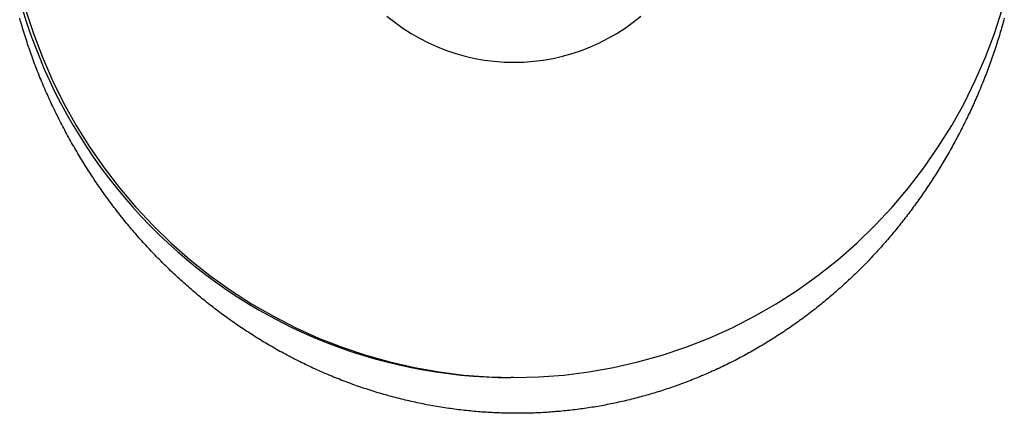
# Model space of a CAD drawing. Extents: x 637 to 3230, y 885 to 2745.
# Tile 141 of 151: x 3049 to 3077, y 2168 to 2179. Entities that reach past the tile are written whole.
import ezdxf

# ---------------------------------------------------------------- set-up
doc = ezdxf.new("R2010")
doc.units = 0
doc.layers.add('KF_GRAVIS_15_REAR', color=7, linetype='CONTINUOUS')

# ---------------------------------------------------------------- blocks, each defined once
blk = doc.blocks.new('KF_GRAVIS_15_REAR')
at = {"layer": 'KF_GRAVIS_15_REAR'}
blk.add_line((41.53205, -84.5), (41.44522, -84.5), dxfattribs=at)
for points in [[(41.6189, -85.5, 0), (41.565, -85.4999, 0), (41.5111, -85.4996, 0), (41.4571, -85.499, 0), (41.4031, -85.4982, 0), (41.3489, -85.4972, 0), (41.2948, -85.496, 0), (41.2406, -85.4946, 0), (41.1863, -85.4929, 0), (41.1319, -85.491, 0), (41.0776, -85.4889, 0), (41.0231, -85.4865, 0), (40.9686, -85.484, 0), (40.9141, -85.4812, 0), (40.8595, -85.4782, 0), (40.8049, -85.4749, 0), (40.7503, -85.4715, 0), (40.6956, -85.4678, 0), (40.6408, -85.4638, 0), (40.5861, -85.4597, 0), (40.5312, -85.4553, 0), (40.4764, -85.4507, 0), (40.4215, -85.4459, 0), (40.3666, -85.4408, 0), (40.3117, -85.4355, 0), (40.2567, -85.43, 0), (40.2017, -85.4242, 0), (40.1467, -85.4183, 0), (40.0917, -85.4121, 0), (40.0366, -85.4056, 0), (39.9815, -85.3989, 0), (39.9264, -85.392, 0), (39.8713, -85.3849, 0), (39.8162, -85.3775, 0), (39.761, -85.3699, 0), (39.7059, -85.3621, 0), (39.6507, -85.354, 0), (39.5955, -85.3457, 0), (39.5404, -85.3372, 0), (39.4852, -85.3284, 0), (39.43, -85.3194, 0), (39.3748, -85.3102, 0), (39.3196, -85.3007, 0), (39.2644, -85.291, 0), (39.2092, -85.2811, 0), (39.154, -85.2709, 0), (39.0989, -85.2605, 0), (39.0437, -85.2499, 0), (38.9885, -85.239, 0), (38.9334, -85.2278, 0), (38.8782, -85.2165, 0), (38.8231, -85.2049, 0), (38.768, -85.193, 0), (38.7129, -85.181, 0), (38.6579, -85.1687, 0), (38.6028, -85.1561, 0), (38.5478, -85.1433, 0), (38.4928, -85.1303, 0), (38.4378, -85.117, 0), (38.3828, -85.1035, 0), (38.3279, -85.0898, 0), (38.273, -85.0758, 0), (38.2181, -85.0616, 0), (38.1633, -85.0472, 0), (38.1085, -85.0325, 0), (38.0537, -85.0176, 0), (37.999, -85.0024, 0), (37.9443, -84.9871, 0), (37.8896, -84.9715, 0), (37.835, -84.9556, 0), (37.7805, -84.9396, 0), (37.7259, -84.9233, 0), (37.6715, -84.9067, 0), (37.617, -84.89, 0), (37.5626, -84.873, 0), (37.5083, -84.8558, 0), (37.454, -84.8383, 0), (37.3998, -84.8206, 0), (37.3456, -84.8027, 0), (37.2915, -84.7846, 0), (37.2374, -84.7662, 0), (37.1834, -84.7476, 0), (37.1294, -84.7288, 0), (37.0755, -84.7098, 0), (37.0217, -84.6905, 0), (36.9679, -84.671, 0), (36.9143, -84.6513, 0), (36.8606, -84.6314, 0), (36.8071, -84.6112, 0), (36.7536, -84.5908, 0), (36.7001, -84.5702, 0), (36.6468, -84.5494, 0), (36.5935, -84.5283, 0), (36.5403, -84.507, 0), (36.4872, -84.4855, 0), (36.4342, -84.4638, 0), (36.3812, -84.4419, 0), (36.3283, -84.4197, 0), (36.2755, -84.3973, 0), (36.2228, -84.3747, 0), (36.1702, -84.3519, 0), (36.1177, -84.3288, 0), (36.0652, -84.3056, 0), (36.0129, -84.2821, 0), (35.9606, -84.2584, 0), (35.9084, -84.2345, 0), (35.8563, -84.2104, 0), (35.8044, -84.186, 0), (35.7525, -84.1615, 0), (35.7007, -84.1367, 0), (35.649, -84.1117, 0), (35.5974, -84.0865, 0), (35.5458, -84.0611, 0), (35.4944, -84.0355, 0), (35.4431, -84.0096, 0), (35.3919, -83.9836, 0), (35.3408, -83.9573, 0), (35.2898, -83.9309, 0), (35.2389, -83.9042, 0), (35.1881, -83.8774, 0), (35.1375, -83.8503, 0), (35.0869, -83.823, 0), (35.0364, -83.7955, 0), (34.9861, -83.7679, 0), (34.9359, -83.74, 0), (34.8857, -83.7119, 0), (34.8357, -83.6836, 0), (34.7858, -83.6552, 0), (34.7361, -83.6265, 0), (34.6864, -83.5977, 0), (34.6369, -83.5686, 0), (34.5875, -83.5394, 0), (34.5382, -83.5099, 0), (34.489, -83.4803, 0), (34.44, -83.4505, 0), (34.3911, -83.4205, 0), (34.3423, -83.3903, 0), (34.2936, -83.3599, 0), (34.2451, -83.3294, 0), (34.1967, -83.2986, 0), (34.1484, -83.2677, 0), (34.1003, -83.2366, 0), (34.0523, -83.2053, 0), (34.0044, -83.1738, 0), (33.9567, -83.1422, 0), (33.9091, -83.1104, 0), (33.8616, -83.0784, 0), (33.8143, -83.0462, 0), (33.7671, -83.0138, 0), (33.7201, -82.9813, 0), (33.6732, -82.9486, 0), (33.6265, -82.9157, 0), (33.5799, -82.8827, 0), (33.5334, -82.8495, 0), (33.4872, -82.8161, 0), (33.441, -82.7825, 0), (33.395, -82.7488, 0), (33.3492, -82.7149, 0), (33.3035, -82.6809, 0), (33.2579, -82.6467, 0), (33.2126, -82.6123, 0), (33.1673, -82.5778, 0), (33.1223, -82.5431, 0), (33.0773, -82.5083, 0), (33.0326, -82.4733, 0), (32.988, -82.4381, 0), (32.9436, -82.4028, 0), (32.8993, -82.3673, 0), (32.8552, -82.3317, 0), (32.8112, -82.296, 0), (32.7674, -82.2601, 0), (32.7238, -82.224, 0), (32.6803, -82.1879, 0), (32.637, -82.1515, 0), (32.5939, -82.1151, 0), (32.5509, -82.0785, 0), (32.5082, -82.0417, 0), (32.4655, -82.0049, 0), (32.4231, -81.9679, 0), (32.3808, -81.9307, 0), (32.3387, -81.8935, 0), (32.2967, -81.8561, 0), (32.2549, -81.8186, 0), (32.2133, -81.7809, 0), (32.1719, -81.7432, 0), (32.1306, -81.7053, 0), (32.0896, -81.6673, 0), (32.0487, -81.6291, 0), (32.0079, -81.5909, 0), (31.9674, -81.5525, 0), (31.927, -81.5141, 0), (31.8868, -81.4755, 0), (31.8468, -81.4368, 0), (31.807, -81.398, 0), (31.7673, -81.3591, 0), (31.7279, -81.3201, 0), (31.6886, -81.281, 0), (31.6495, -81.2418, 0), (31.6106, -81.2024, 0), (31.5718, -81.163, 0), (31.5333, -81.1235, 0), (31.4949, -81.0839, 0), (31.4568, -81.0442, 0), (31.4188, -81.0044, 0), (31.381, -80.9645, 0), (31.3434, -80.9245, 0), (31.306, -80.8845, 0), (31.2687, -80.8443, 0), (31.2317, -80.8041, 0), (31.1949, -80.7638, 0), (31.1582, -80.7233, 0), (31.1216, -80.6827, 0), (31.0852, -80.6419, 0), (31.0488, -80.6009, 0), (31.0126, -80.5597, 0), (30.9764, -80.5183, 0), (30.9404, -80.4768, 0), (30.9045, -80.435, 0), (30.8687, -80.3931, 0), (30.833, -80.3509, 0), (30.7974, -80.3086, 0), (30.7619, -80.2661, 0), (30.7265, -80.2235, 0), (30.6913, -80.1806, 0), (30.6562, -80.1376, 0), (30.6212, -80.0944, 0), (30.5863, -80.0511, 0), (30.5515, -80.0075, 0), (30.5169, -79.9638, 0), (30.4823, -79.9199, 0), (30.4479, -79.8758, 0), (30.4137, -79.8316, 0), (30.3795, -79.7872, 0), (30.3455, -79.7426, 0), (30.3116, -79.6979, 0), (30.2778, -79.653, 0), (30.2442, -79.6079, 0), (30.2107, -79.5627, 0), (30.1773, -79.5173, 0), (30.144, -79.4717, 0), (30.1109, -79.426, 0), (30.0779, -79.3802, 0), (30.0451, -79.3341, 0), (30.0124, -79.2879, 0), (29.9798, -79.2416, 0), (29.9474, -79.1951, 0), (29.9151, -79.1484, 0), (29.8829, -79.1016, 0), (29.8509, -79.0547, 0), (29.819, -79.0076, 0), (29.7873, -78.9603, 0), (29.7557, -78.9129, 0), (29.7243, -78.8654, 0), (29.693, -78.8177, 0), (29.6618, -78.7698, 0), (29.6308, -78.7218, 0), (29.6, -78.6737, 0), (29.5693, -78.6254, 0), (29.5388, -78.577, 0), (29.5084, -78.5285, 0), (29.4781, -78.4798, 0), (29.448, -78.431, 0), (29.4181, -78.382, 0), (29.3883, -78.3329, 0), (29.3587, -78.2837, 0), (29.3293, -78.2343, 0), (29.3, -78.1848, 0), (29.2708, -78.1352, 0), (29.2418, -78.0854, 0), (29.213, -78.0355, 0), (29.1844, -77.9855, 0), (29.1559, -77.9354, 0), (29.1276, -77.8851, 0), (29.0994, -77.8347, 0), (29.0714, -77.7842, 0), (29.0436, -77.7336, 0), (29.0159, -77.6828, 0), (28.9885, -77.6319, 0), (28.9612, -77.581, 0), (28.934, -77.5298, 0), (28.9071, -77.4786, 0), (28.8803, -77.4273, 0), (28.8537, -77.3758, 0), (28.8272, -77.3242, 0), (28.801, -77.2726, 0), (28.7749, -77.2208, 0), (28.749, -77.1688, 0), (28.7233, -77.1168, 0), (28.6977, -77.0647, 0), (28.6724, -77.0125, 0), (28.6472, -76.9601, 0), (28.6222, -76.9077, 0), (28.5974, -76.8552, 0), (28.5728, -76.8025, 0), (28.5484, -76.7498, 0), (28.5241, -76.6969, 0), (28.5001, -76.644, 0), (28.4762, -76.5909, 0), (28.4525, -76.5378, 0), (28.4291, -76.4846, 0), (28.4058, -76.4312, 0), (28.3827, -76.3778, 0), (28.3598, -76.3243, 0), (28.3371, -76.2707, 0), (28.3146, -76.217, 0), (28.2923, -76.1632, 0), (28.2702, -76.1093, 0), (28.2483, -76.0553, 0), (28.2266, -76.0013, 0), (28.2051, -75.9471, 0), (28.1838, -75.8929, 0), (28.1627, -75.8386, 0), (28.1419, -75.7842, 0), (28.1212, -75.7298, 0), (28.1007, -75.6752, 0), (28.0805, -75.6206, 0), (28.0604, -75.5659, 0), (28.0406, -75.5111, 0), (28.0209, -75.4563, 0), (28.0015, -75.4013, 0), (27.9823, -75.3464, 0), (27.9632, -75.2913, 0), (27.9444, -75.2362, 0), (27.9258, -75.181, 0), (27.9074, -75.1257, 0), (27.8892, -75.0704, 0), (27.8712, -75.015, 0), (27.8534, -74.9596, 0), (27.8359, -74.9041, 0), (27.8185, -74.8485, 0), (27.8013, -74.7929, 0), (27.7843, -74.7373, 0), (27.7676, -74.6816, 0), (27.751, -74.6258, 0), (27.7347, -74.57, 0), (27.7185, -74.5141, 0), (27.7026, -74.4582, 0)], [(55.252, -74.4549, 0), (55.2373, -74.5087, 0), (55.2224, -74.5625, 0), (55.2073, -74.6163, 0), (55.1921, -74.67, 0), (55.1766, -74.7236, 0), (55.161, -74.7773, 0), (55.1452, -74.8308, 0), (55.1292, -74.8843, 0), (55.113, -74.9378, 0), (55.0966, -74.9912, 0), (55.0801, -75.0446, 0), (55.0634, -75.0978, 0), (55.0464, -75.1511, 0), (55.0293, -75.2043, 0), (55.0121, -75.2574, 0), (54.9946, -75.3104, 0), (54.9769, -75.3634, 0), (54.9591, -75.4164, 0), (54.9411, -75.4692, 0), (54.9229, -75.522, 0), (54.9045, -75.5748, 0), (54.8859, -75.6274, 0), (54.8672, -75.68, 0), (54.8482, -75.7325, 0), (54.8291, -75.785, 0), (54.8098, -75.8374, 0), (54.7903, -75.8896, 0), (54.7706, -75.9419, 0), (54.7507, -75.994, 0), (54.7307, -76.0461, 0), (54.7104, -76.098, 0), (54.69, -76.1499, 0), (54.6694, -76.2018, 0), (54.6487, -76.2535, 0), (54.6277, -76.3052, 0), (54.6066, -76.3567, 0), (54.5853, -76.4082, 0), (54.5638, -76.4596, 0), (54.5422, -76.5109, 0), (54.5204, -76.5621, 0), (54.4984, -76.6133, 0), (54.4762, -76.6643, 0), (54.4539, -76.7152, 0), (54.4313, -76.7661, 0), (54.4087, -76.8169, 0), (54.3858, -76.8675, 0), (54.3628, -76.9181, 0), (54.3396, -76.9686, 0), (54.3163, -77.019, 0), (54.2928, -77.0692, 0), (54.2691, -77.1194, 0), (54.2452, -77.1695, 0), (54.2212, -77.2195, 0), (54.1971, -77.2694, 0), (54.1727, -77.3191, 0), (54.1482, -77.3688, 0), (54.1236, -77.4184, 0), (54.0988, -77.4679, 0), (54.0738, -77.5172, 0), (54.0487, -77.5665, 0), (54.0234, -77.6156, 0), (53.998, -77.6646, 0), (53.9724, -77.7135, 0), (53.9467, -77.7623, 0), (53.9208, -77.811, 0), (53.8947, -77.8596, 0), (53.8685, -77.9081, 0), (53.8422, -77.9564, 0), (53.8157, -78.0047, 0), (53.789, -78.0528, 0), (53.7622, -78.1008, 0), (53.7353, -78.1486, 0), (53.7082, -78.1964, 0), (53.681, -78.244, 0), (53.6536, -78.2915, 0), (53.6261, -78.3389, 0), (53.5984, -78.3862, 0), (53.5706, -78.4333, 0), (53.5427, -78.4803, 0), (53.5146, -78.5272, 0), (53.4863, -78.574, 0), (53.458, -78.6206, 0), (53.4295, -78.6671, 0), (53.4008, -78.7135, 0), (53.3721, -78.7597, 0), (53.3432, -78.8058, 0), (53.3141, -78.8518, 0), (53.2849, -78.8976, 0), (53.2556, -78.9433, 0), (53.2262, -78.9889, 0), (53.1966, -79.0343, 0), (53.1669, -79.0796, 0), (53.137, -79.1247, 0), (53.1071, -79.1697, 0), (53.077, -79.2146, 0), (53.0468, -79.2593, 0), (53.0164, -79.3038, 0), (52.9859, -79.3483, 0), (52.9554, -79.3926, 0), (52.9246, -79.4367, 0), (52.8938, -79.4807, 0), (52.8628, -79.5245, 0), (52.8317, -79.5682, 0), (52.8005, -79.6117, 0), (52.7692, -79.6551, 0), (52.7378, -79.6984, 0), (52.7062, -79.7414, 0), (52.6745, -79.7844, 0), (52.6427, -79.8271, 0), (52.6108, -79.8697, 0), (52.5788, -79.9122, 0), (52.5466, -79.9545, 0), (52.5144, -79.9966, 0), (52.482, -80.0386, 0), (52.4496, -80.0804, 0), (52.417, -80.1221, 0), (52.3843, -80.1636, 0), (52.3515, -80.2049, 0), (52.3186, -80.246, 0), (52.2855, -80.287, 0), (52.2524, -80.3279, 0), (52.2192, -80.3685, 0), (52.1858, -80.409, 0), (52.1524, -80.4493, 0), (52.1189, -80.4895, 0), (52.0852, -80.5295, 0), (52.0515, -80.5693, 0), (52.0176, -80.6089, 0), (51.9837, -80.6484, 0), (51.9496, -80.6876, 0), (51.9155, -80.7267, 0), (51.8813, -80.7657, 0), (51.8469, -80.8045, 0), (51.8123, -80.8432, 0), (51.7775, -80.8819, 0), (51.7426, -80.9205, 0), (51.7075, -80.959, 0), (51.6722, -80.9974, 0), (51.6368, -81.0357, 0), (51.6012, -81.074, 0), (51.5654, -81.1121, 0), (51.5294, -81.1502, 0), (51.4933, -81.1882, 0), (51.457, -81.2261, 0), (51.4205, -81.2639, 0), (51.3838, -81.3016, 0), (51.347, -81.3392, 0), (51.31, -81.3767, 0), (51.2729, -81.4142, 0), (51.2355, -81.4515, 0), (51.1981, -81.4887, 0), (51.1604, -81.5258, 0), (51.1226, -81.5628, 0), (51.0846, -81.5997, 0), (51.0464, -81.6365, 0), (51.0081, -81.6732, 0), (50.9697, -81.7098, 0), (50.931, -81.7463, 0), (50.8922, -81.7826, 0), (50.8532, -81.8189, 0), (50.8141, -81.855, 0), (50.7748, -81.891, 0), (50.7354, -81.9269, 0), (50.6958, -81.9627, 0), (50.656, -81.9983, 0), (50.6161, -82.0338, 0), (50.5761, -82.0692, 0), (50.5358, -82.1045, 0), (50.4954, -82.1397, 0), (50.4549, -82.1747, 0), (50.4142, -82.2096, 0), (50.3734, -82.2444, 0), (50.3324, -82.279, 0), (50.2912, -82.3135, 0), (50.2499, -82.3478, 0), (50.2084, -82.3821, 0), (50.1668, -82.4161, 0), (50.1251, -82.4501, 0), (50.0832, -82.4839, 0), (50.0411, -82.5176, 0), (49.9989, -82.5511, 0), (49.9566, -82.5844, 0), (49.9141, -82.6177, 0), (49.8714, -82.6507, 0), (49.8286, -82.6837, 0), (49.7857, -82.7164, 0), (49.7426, -82.7491, 0), (49.6994, -82.7815, 0), (49.656, -82.8138, 0), (49.6125, -82.846, 0), (49.5689, -82.878, 0), (49.5251, -82.9098, 0), (49.4812, -82.9415, 0), (49.4371, -82.9731, 0), (49.3929, -83.0044, 0), (49.3486, -83.0356, 0), (49.3041, -83.0667, 0), (49.2595, -83.0976, 0), (49.2148, -83.1283, 0), (49.1699, -83.1588, 0), (49.1249, -83.1892, 0), (49.0798, -83.2194, 0), (49.0345, -83.2495, 0), (48.9891, -83.2794, 0), (48.9436, -83.3091, 0), (48.898, -83.3386, 0), (48.8522, -83.368, 0), (48.8063, -83.3972, 0), (48.7603, -83.4262, 0), (48.7142, -83.4551, 0), (48.668, -83.4838, 0), (48.6216, -83.5123, 0), (48.5751, -83.5406, 0), (48.5285, -83.5688, 0), (48.4818, -83.5968, 0), (48.435, -83.6245, 0), (48.388, -83.6522, 0), (48.341, -83.6796, 0), (48.2938, -83.7068, 0), (48.2465, -83.7339, 0), (48.1991, -83.7608, 0), (48.1516, -83.7875, 0), (48.104, -83.814, 0), (48.0563, -83.8404, 0), (48.0084, -83.8665, 0), (47.9605, -83.8924, 0), (47.9125, -83.9182, 0), (47.8643, -83.9438, 0), (47.8161, -83.9692, 0), (47.7677, -83.9944, 0), (47.7193, -84.0194, 0), (47.6707, -84.0442, 0), (47.6221, -84.0688, 0), (47.5733, -84.0932, 0), (47.5245, -84.1174, 0), (47.4756, -84.1414, 0), (47.4265, -84.1652, 0), (47.3774, -84.1889, 0), (47.3282, -84.2123, 0), (47.2789, -84.2355, 0), (47.2295, -84.2585, 0), (47.18, -84.2813, 0), (47.1304, -84.304, 0), (47.0808, -84.3264, 0), (47.031, -84.3486, 0), (46.9812, -84.3706, 0), (46.9312, -84.3924, 0), (46.8812, -84.414, 0), (46.8311, -84.4354, 0), (46.7809, -84.4566, 0), (46.7306, -84.4776, 0), (46.6803, -84.4984, 0), (46.6299, -84.519, 0), (46.5794, -84.5393, 0), (46.5288, -84.5595, 0), (46.4781, -84.5795, 0), (46.4274, -84.5992, 0), (46.3766, -84.6188, 0), (46.3257, -84.6381, 0), (46.2748, -84.6572, 0), (46.2238, -84.6762, 0), (46.1727, -84.6949, 0), (46.1215, -84.7134, 0), (46.0703, -84.7317, 0), (46.0191, -84.7498, 0), (45.9677, -84.7677, 0), (45.9163, -84.7853, 0), (45.8649, -84.8028, 0), (45.8134, -84.82, 0), (45.7618, -84.8371, 0), (45.7102, -84.8539, 0), (45.6585, -84.8705, 0), (45.6067, -84.8869, 0), (45.5549, -84.9031, 0), (45.5031, -84.919, 0), (45.4512, -84.9348, 0), (45.3993, -84.9503, 0), (45.3473, -84.9657, 0), (45.2953, -84.9808, 0), (45.2432, -84.9957, 0), (45.1911, -85.0104, 0), (45.1389, -85.0248, 0), (45.0867, -85.0391, 0), (45.0344, -85.0531, 0), (44.9822, -85.0669, 0), (44.9298, -85.0805, 0), (44.8775, -85.0939, 0), (44.8251, -85.1071, 0), (44.7727, -85.12, 0), (44.7202, -85.1327, 0), (44.6677, -85.1453, 0), (44.6152, -85.1575, 0), (44.5627, -85.1696, 0), (44.5101, -85.1814, 0), (44.4575, -85.1931, 0), (44.4049, -85.2045, 0), (44.3523, -85.2157, 0), (44.2996, -85.2266, 0), (44.2469, -85.2374, 0), (44.1942, -85.2479, 0), (44.1415, -85.2582, 0), (44.0888, -85.2683, 0), (44.036, -85.2781, 0), (43.9832, -85.2878, 0), (43.9305, -85.2972, 0), (43.8777, -85.3064, 0), (43.8249, -85.3154, 0), (43.7721, -85.3242, 0), (43.7193, -85.3327, 0), (43.6665, -85.341, 0), (43.6137, -85.3492, 0), (43.5609, -85.3571, 0), (43.508, -85.3648, 0), (43.4552, -85.3722, 0), (43.4024, -85.3795, 0), (43.3496, -85.3865, 0), (43.2968, -85.3933, 0), (43.244, -85.4, 0), (43.1912, -85.4063, 0), (43.1385, -85.4125, 0), (43.0857, -85.4185, 0), (43.033, -85.4243, 0), (42.9802, -85.4298, 0), (42.9275, -85.4351, 0), (42.8748, -85.4402, 0), (42.8221, -85.4451, 0), (42.7695, -85.4498, 0), (42.7168, -85.4543, 0), (42.6642, -85.4586, 0), (42.6116, -85.4626, 0), (42.559, -85.4665, 0), (42.5065, -85.4701, 0), (42.454, -85.4735, 0), (42.4015, -85.4768, 0), (42.3491, -85.4798, 0), (42.2966, -85.4826, 0), (42.2443, -85.4851, 0), (42.1919, -85.4875, 0), (42.1396, -85.4897, 0), (42.0873, -85.4917, 0), (42.0351, -85.4934, 0), (41.9829, -85.495, 0), (41.9308, -85.4963, 0), (41.8787, -85.4974, 0), (41.8266, -85.4984, 0), (41.7746, -85.4991, 0), (41.7226, -85.4996, 0), (41.6707, -85.4999, 0), (41.6189, -85.5, 0)], [(27.7804, -74.2091, 0), (27.8862, -74.5484, 0), (28.0002, -74.8849, 0), (28.1224, -75.2185, 0), (28.2525, -75.5489, 0), (28.3906, -75.876, 0), (28.5365, -76.1995, 0), (28.6902, -76.5194, 0), (28.8516, -76.8353, 0), (29.0206, -77.147, 0), (29.1971, -77.4545, 0), (29.381, -77.7575, 0), (29.5721, -78.0558, 0), (29.7703, -78.3492, 0), (29.9757, -78.6376, 0), (30.1879, -78.9209, 0), (30.4069, -79.1987, 0), (30.6325, -79.471, 0), (30.8647, -79.7376, 0), (31.1032, -79.9983, 0), (31.3479, -80.253, 0), (31.5988, -80.5016, 0), (31.8556, -80.7438, 0), (32.1181, -80.9795, 0), (32.3863, -81.2087, 0), (32.6599, -81.431, 0), (32.9388, -81.6465, 0), (33.2228, -81.855, 0), (33.5118, -82.0563, 0), (33.8056, -82.2504, 0), (34.104, -82.4371, 0), (34.4068, -82.6163, 0), (34.7138, -82.7879, 0), (35.0249, -82.9518, 0), (35.3399, -83.1078, 0), (35.6585, -83.256, 0), (35.9806, -83.3963, 0), (36.306, -83.5284, 0), (36.6345, -83.6524, 0), (36.9659, -83.7682, 0), (37.3, -83.8756, 0), (37.6366, -83.9748, 0), (37.9755, -84.0655, 0), (38.3165, -84.1477, 0), (38.6594, -84.2214, 0), (39.0039, -84.2865, 0), (39.35, -84.3431, 0), (39.6972, -84.391, 0), (40.0456, -84.4302, 0), (40.3947, -84.4607, 0), (40.7446, -84.4825, 0), (41.0948, -84.4956, 0), (41.4452, -84.5, 0)], [(41.532, -84.5, 0), (42.2327, -84.4825, 0), (42.9317, -84.4302, 0), (43.6273, -84.3431, 0), (44.3179, -84.2214, 0), (45.0017, -84.0655, 0), (45.6772, -83.8756, 0), (46.3427, -83.6524, 0), (46.9967, -83.3963, 0), (47.6374, -83.1078, 0), (48.2635, -82.7879, 0), (48.8733, -82.4371, 0), (49.4654, -82.0563, 0), (50.0385, -81.6465, 0), (50.591, -81.2087, 0), (51.1217, -80.7438, 0), (51.6293, -80.253, 0), (52.1126, -79.7376, 0), (52.5704, -79.1987, 0), (53.0016, -78.6376, 0), (53.4052, -78.0558, 0), (53.7802, -77.4545, 0), (54.1256, -76.8353, 0), (54.4408, -76.1995, 0), (54.7248, -75.5489, 0), (54.977, -74.8849, 0), (55.1969, -74.2091, 0)], [(27.8672, -74.2091, 0), (28.0871, -74.8849, 0), (28.3393, -75.5489, 0), (28.6233, -76.1995, 0), (28.9385, -76.8353, 0), (29.2839, -77.4545, 0), (29.6589, -78.0558, 0), (30.0625, -78.6376, 0), (30.4937, -79.1987, 0), (30.9515, -79.7376, 0), (31.4348, -80.253, 0), (31.9424, -80.7438, 0), (32.4731, -81.2087, 0), (33.0256, -81.6465, 0), (33.5987, -82.0563, 0), (34.1908, -82.4371, 0), (34.8006, -82.7879, 0), (35.4267, -83.1078, 0), (36.0674, -83.3963, 0), (36.7214, -83.6524, 0), (37.3869, -83.8756, 0), (38.0624, -84.0655, 0), (38.7462, -84.2214, 0), (39.4368, -84.3431, 0), (40.1324, -84.4302, 0), (40.8314, -84.4825, 0), (41.532, -84.5, 0)], [(37.9784, -74.3969, 0), (38.1952, -74.5686, 0), (38.42, -74.7294, 0), (38.6523, -74.8788, 0), (38.8915, -75.0164, 0), (39.1371, -75.1419, 0), (39.3884, -75.255, 0), (39.6449, -75.3555, 0), (39.906, -75.4431, 0), (40.171, -75.5175, 0), (40.4392, -75.5787, 0), (40.7101, -75.6264, 0), (40.983, -75.6606, 0), (41.2572, -75.6811, 0), (41.532, -75.688, 0), (41.8069, -75.6811, 0), (42.0811, -75.6606, 0), (42.354, -75.6264, 0), (42.6249, -75.5787, 0), (42.8931, -75.5175, 0), (43.1581, -75.4431, 0), (43.4192, -75.3555, 0), (43.6757, -75.255, 0), (43.927, -75.1419, 0), (44.1726, -75.0164, 0), (44.4118, -74.8788, 0), (44.6441, -74.7294, 0), (44.8689, -74.5686, 0), (45.0857, -74.3969, 0)]]:
    blk.add_polyline3d(points, dxfattribs=at)

msp = doc.modelspace()

# ---------------------------------------------------------------- block references
at = {"layer": 'KF_GRAVIS_15_REAR'}
msp.add_blockref('KF_GRAVIS_15_REAR', (3021.439, 2253.101), dxfattribs=at)

doc.saveas('drawing.dxf')
